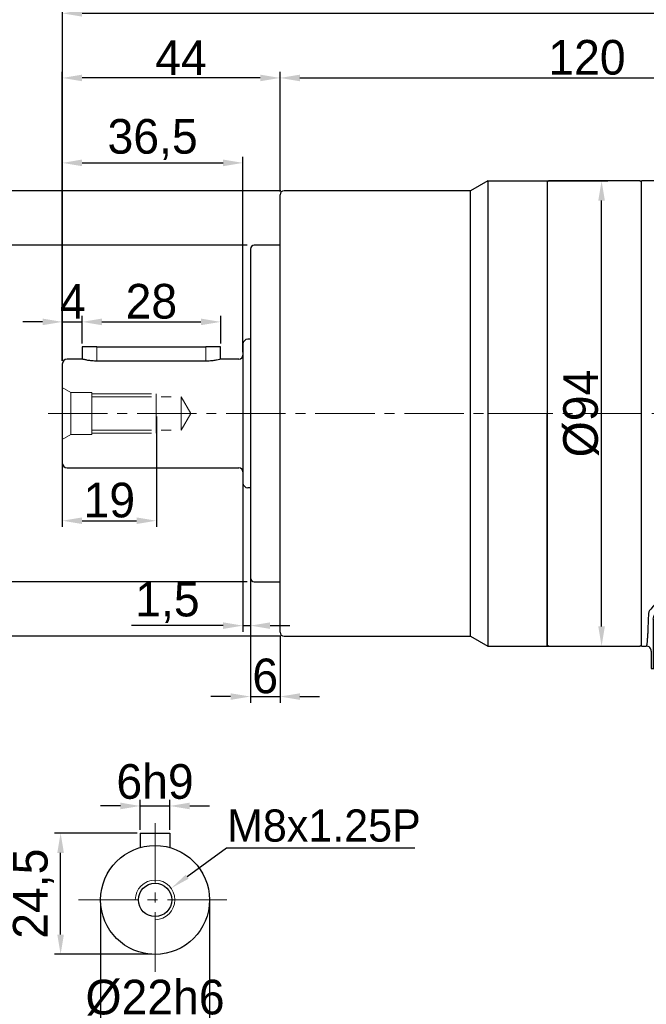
# Model space of a CAD drawing. Header units: millimetres. Extents: x 5315 to 5962, y -894 to -436.
# Tile 7 of 10: x 5550 to 5677, y -741 to -542. Entities that reach past the tile are written whole.
import ezdxf

# ---------------------------------------------------------------- set-up
doc = ezdxf.new("R2010")
doc.units = ezdxf.units.MM
doc.header["$PDSIZE"] = -5
doc.linetypes.add('点画线', pattern=[18, 12, -2, 2, -2])
doc.layers.get('0').update_dxf_attribs({"lineweight": 18})
doc.layers.get('Defpoints').update_dxf_attribs({"lineweight": 18})
for name, color, linetype, lineweight in [('7中心线层', 7, '点画线', 18), ('尺寸线层', 3, 'Continuous', 18), ('标注线', 7, 'Continuous', 18), ('粗实线', 7, 'Continuous', 40)]:
    doc.layers.add(name, color=color, linetype=linetype, lineweight=lineweight)
doc.styles.add('工程字', font='txt')
doc.dimstyles.new('DIMSTYLE_17', dxfattribs={"dimtxt": 8, "dimasz": 12, "dimexe": 0.18, "dimexo": 0.0625, "dimgap": 0.09, "dimtad": 1, "dimtih": 1, "dimtoh": 1, "dimdec": 3, "dimdsep": 46, "dimtxsty": 'Standard', "dimblk": '_CAXARROW', "dimcen": 0.09, "dimdle": 24, "dimadec": 0, "dimazin": 0, "dimtfac": 0.7, "dimtdec": 3, "dimtofl": 0, "dimtmove": 0, "dimatfit": 3, "dimfxl": 1, "dimtolj": 1, "dimarcsym": 0})
doc.dimstyles.new('ISO-25', dxfattribs={"dimtxt": 7, "dimasz": 4, "dimexe": 1.25, "dimexo": 0.625, "dimtad": 1, "dimtxsty": '工程字', "dimcen": 2, "dimdle": 8, "dimadec": 0, "dimazin": 0, "dimtfac": 1, "dimtmove": 0, "dimatfit": 3, "dimfxl": 1, "dimarcsym": 0})

# ---------------------------------------------------------------- blocks, each defined once
blk = doc.blocks.new('*X3')
at = {"layer": 'Defpoints', "color": 0}
for p in [(5723.07, -554.22), (5603.06, -577.81), (5723.07, -622.01)]:
    blk.add_point(p, dxfattribs=at)
at = {"layer": '尺寸线层', "color": 0, "lineweight": -2}
for p, q in [((5603.06, -577.18), (5603.06, -552.97)), ((5607.06, -554.22), (5719.07, -554.22)), ((5723.07, -621.38), (5723.07, -552.97))]:
    blk.add_line(p, q, dxfattribs=at)
at = {"layer": '尺寸线层', "color": 0}
for points in [[(5607.06, -553.56), (5607.06, -554.89), (5603.06, -554.22)], [(5719.07, -554.89), (5719.07, -553.56), (5723.07, -554.22)]]:
    blk.add_solid(points, dxfattribs=at)
at = {"layer": '尺寸线层', "color": 0, "insert": (5665.07, -550.1), "char_height": 7, "attachment_point": 5, "style": '工程字'}
blk.add_mtext('\\A1;120', dxfattribs=at)
blk = doc.blocks.new('*X4')
at = {"layer": 'Defpoints', "color": 0}
for p in [(5580.8, -701.29), (5574.8, -706.76), (5580.8, -706.76)]:
    blk.add_point(p, dxfattribs=at)
at = {"layer": '尺寸线层', "color": 0, "lineweight": -2}
for p, q in [((5574.8, -706.14), (5574.8, -700.04)), ((5580.8, -706.14), (5580.8, -700.04)), ((5570.8, -701.29), (5566.8, -701.29)), ((5574.8, -701.29), (5580.8, -701.29)), ((5584.8, -701.29), (5588.8, -701.29))]:
    blk.add_line(p, q, dxfattribs=at)
at = {"layer": '尺寸线层', "color": 0}
for points in [[(5570.8, -701.96), (5570.8, -700.62), (5574.8, -701.29)], [(5584.8, -700.62), (5584.8, -701.96), (5580.8, -701.29)]]:
    blk.add_solid(points, dxfattribs=at)
at = {"layer": '尺寸线层', "color": 0, "insert": (5577.8, -696.39), "char_height": 7, "attachment_point": 5, "style": '工程字'}
blk.add_mtext('\\A1;6h9', dxfattribs=at)
blk = doc.blocks.new('*X5')
at = {"layer": 'Defpoints', "color": 0}
for p in [(5566.8, -720.26), (5588.8, -720.26), (5588.8, -744.93)]:
    blk.add_point(p, dxfattribs=at)
at = {"layer": '尺寸线层', "color": 0, "lineweight": -2}
for p, q in [((5566.8, -720.89), (5566.8, -746.18)), ((5588.8, -720.89), (5588.8, -746.18)), ((5570.8, -744.93), (5584.8, -744.93))]:
    blk.add_line(p, q, dxfattribs=at)
at = {"layer": '尺寸线层', "color": 0}
for points in [[(5570.8, -744.26), (5570.8, -745.6), (5566.8, -744.93)], [(5584.8, -745.6), (5584.8, -744.26), (5588.8, -744.93)]]:
    blk.add_solid(points, dxfattribs=at)
at = {"layer": '尺寸线层', "color": 0, "insert": (5577.8, -740.03), "char_height": 7, "attachment_point": 5, "style": '工程字'}
blk.add_mtext('\\A1;%%C22h6', dxfattribs=at)
blk = doc.blocks.new('*X6')
at = {"layer": 'Defpoints', "color": 0}
for p in [(5558.72, -706.76), (5574.8, -706.76), (5577.8, -731.26)]:
    blk.add_point(p, dxfattribs=at)
at = {"layer": '尺寸线层', "color": 0, "lineweight": -2}
for p, q in [((5574.18, -706.76), (5557.47, -706.76)), ((5558.72, -727.26), (5558.72, -710.76)), ((5577.18, -731.26), (5557.47, -731.26))]:
    blk.add_line(p, q, dxfattribs=at)
at = {"layer": '尺寸线层', "color": 0}
for points in [[(5559.38, -710.76), (5558.05, -710.76), (5558.72, -706.76)], [(5558.05, -727.26), (5559.38, -727.26), (5558.72, -731.26)]]:
    blk.add_solid(points, dxfattribs=at)
at = {"layer": '尺寸线层', "color": 0, "insert": (5553.23, -719.01), "char_height": 7, "attachment_point": 5, "rotation": 90, "style": '工程字'}
blk.add_mtext('\\A1;24,5', dxfattribs=at)
blk = doc.blocks.new('_CAXARROW')
blk.add_hatch(color=0).paths.add_polyline_path([(0, 0), (-1, 0.125), (-1, -0.125)], flags=0)
blk = doc.blocks.new('*X7')
at = {"layer": 'Defpoints', "color": 0}
for p in [(5581.05, -717.92), (5574.56, -722.61)]:
    blk.add_point(p, dxfattribs=at)
at = {"layer": '尺寸线层', "color": 0, "linetype": 'ByBlock', "lineweight": -2}
for p, q in [((5592.25, -709.84), (5584.29, -715.58)), ((5630.29, -709.84), (5592.25, -709.84)), ((5577.71, -720.26), (5577.89, -720.26)), ((5577.8, -720.35), (5577.8, -720.17))]:
    blk.add_line(p, q, dxfattribs=at)
at = {"layer": '尺寸线层', "color": 0, "lineweight": -2, "xscale": 4, "yscale": 4, "zscale": 4, "rotation": 215.8218464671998}
blk.add_blockref('_CAXARROW', (5581.05, -717.92), dxfattribs=at)
at = {"layer": '尺寸线层', "color": 0, "insert": (5611.92, -705.29), "char_height": 6.5, "attachment_point": 5, "style": '工程字'}
blk.add_mtext('\\A1;M8x1.25P', dxfattribs=at)
blk = doc.blocks.new('*X25')
at = {"layer": 'Defpoints', "color": 0}
for p in [(5768.07, -541.17), (5559.07, -612.01), (5768.07, -649.81)]:
    blk.add_point(p, dxfattribs=at)
at = {"layer": '尺寸线层', "color": 0, "lineweight": -2}
for p, q in [((5559.07, -611.38), (5559.07, -539.92)), ((5768.07, -649.18), (5768.07, -539.92)), ((5563.07, -541.17), (5764.07, -541.17))]:
    blk.add_line(p, q, dxfattribs=at)
at = {"layer": '尺寸线层', "color": 0}
for points in [[(5563.07, -540.5), (5563.07, -541.84), (5559.07, -541.17)], [(5764.07, -541.84), (5764.07, -540.5), (5768.07, -541.17)]]:
    blk.add_solid(points, dxfattribs=at)
at = {"layer": '尺寸线层', "color": 0, "insert": (5663.57, -537.05), "char_height": 7, "attachment_point": 5, "style": '工程字'}
blk.add_mtext('\\A1;209', dxfattribs=at)
blk = doc.blocks.new('*X26')
at = {"layer": 'Defpoints', "color": 0}
for p in [(5597.06, -588.01), (5547.21, -656.01), (5597.06, -656.01)]:
    blk.add_point(p, dxfattribs=at)
at = {"layer": '尺寸线层', "color": 0, "lineweight": -2}
for p, q in [((5596.44, -588.01), (5545.96, -588.01)), ((5547.21, -592.01), (5547.21, -652.01)), ((5596.44, -656.01), (5545.96, -656.01))]:
    blk.add_line(p, q, dxfattribs=at)
at = {"layer": '尺寸线层', "color": 0}
for points in [[(5547.88, -592.01), (5546.54, -592.01), (5547.21, -588.01)], [(5546.54, -652.01), (5547.88, -652.01), (5547.21, -656.01)]]:
    blk.add_solid(points, dxfattribs=at)
at = {"layer": '尺寸线层', "color": 0, "insert": (5543.09, -622.01), "char_height": 7, "attachment_point": 5, "rotation": 90, "style": '工程字'}
blk.add_mtext('\\A1;%%C68h7', dxfattribs=at)
blk = doc.blocks.new('*X27')
at = {"layer": 'Defpoints', "color": 0}
for p in [(5559.06, -554.22), (5603.06, -577.81), (5559.06, -610.01)]:
    blk.add_point(p, dxfattribs=at)
at = {"layer": '尺寸线层', "color": 0, "lineweight": -2}
for p, q in [((5559.06, -609.38), (5559.06, -552.97)), ((5599.06, -554.22), (5563.06, -554.22)), ((5603.06, -577.18), (5603.06, -552.97))]:
    blk.add_line(p, q, dxfattribs=at)
at = {"layer": '尺寸线层', "color": 0}
for points in [[(5563.06, -553.56), (5563.06, -554.89), (5559.06, -554.22)], [(5599.06, -554.89), (5599.06, -553.56), (5603.06, -554.22)]]:
    blk.add_solid(points, dxfattribs=at)
at = {"layer": '尺寸线层', "color": 0, "insert": (5583.06, -550.1), "char_height": 7, "attachment_point": 5, "style": '工程字'}
blk.add_mtext('\\A1;44', dxfattribs=at)
blk = doc.blocks.new('*X28')
at = {"layer": 'Defpoints', "color": 0}
for p in [(5563.06, -603.5), (5563.06, -608.51), (5559.06, -612.01)]:
    blk.add_point(p, dxfattribs=at)
at = {"layer": '尺寸线层', "color": 0, "lineweight": -2}
for p, q in [((5559.06, -611.38), (5559.06, -602.25)), ((5563.06, -607.88), (5563.06, -602.25)), ((5555.06, -603.5), (5551.06, -603.5)), ((5559.06, -603.5), (5563.06, -603.5)), ((5567.06, -603.5), (5571.06, -603.5))]:
    blk.add_line(p, q, dxfattribs=at)
at = {"layer": '尺寸线层', "color": 0}
for points in [[(5555.06, -604.17), (5555.06, -602.83), (5559.06, -603.5)], [(5567.06, -602.83), (5567.06, -604.17), (5563.06, -603.5)]]:
    blk.add_solid(points, dxfattribs=at)
at = {"layer": '尺寸线层', "color": 0, "insert": (5561.17, -599.38), "char_height": 7, "attachment_point": 5, "style": '工程字'}
blk.add_mtext('\\A1;4', dxfattribs=at)
blk = doc.blocks.new('*X29')
at = {"layer": 'Defpoints', "color": 0}
for p in [(5591.06, -603.5), (5563.06, -608.51), (5591.06, -608.51)]:
    blk.add_point(p, dxfattribs=at)
at = {"layer": '尺寸线层', "color": 0, "lineweight": -2}
for p, q in [((5563.06, -607.88), (5563.06, -602.25)), ((5591.06, -607.88), (5591.06, -602.25)), ((5567.06, -603.5), (5587.06, -603.5))]:
    blk.add_line(p, q, dxfattribs=at)
at = {"layer": '尺寸线层', "color": 0}
for points in [[(5567.06, -602.83), (5567.06, -604.17), (5563.06, -603.5)], [(5587.06, -604.17), (5587.06, -602.83), (5591.06, -603.5)]]:
    blk.add_solid(points, dxfattribs=at)
at = {"layer": '尺寸线层', "color": 0, "insert": (5577.06, -599.38), "char_height": 7, "attachment_point": 5, "style": '工程字'}
blk.add_mtext('\\A1;28', dxfattribs=at)
blk = doc.blocks.new('*X30')
at = {"layer": 'Defpoints', "color": 0}
for p in [(5595.56, -571.38), (5595.56, -610.21), (5559.06, -612.01)]:
    blk.add_point(p, dxfattribs=at)
at = {"layer": '尺寸线层', "color": 0, "lineweight": -2}
for p, q in [((5559.06, -611.38), (5559.06, -570.13)), ((5595.56, -609.59), (5595.56, -570.13)), ((5563.06, -571.38), (5591.56, -571.38))]:
    blk.add_line(p, q, dxfattribs=at)
at = {"layer": '尺寸线层', "color": 0}
for points in [[(5563.06, -570.71), (5563.06, -572.05), (5559.06, -571.38)], [(5591.56, -572.05), (5591.56, -570.71), (5595.56, -571.38)]]:
    blk.add_solid(points, dxfattribs=at)
at = {"layer": '尺寸线层', "color": 0, "insert": (5577.31, -566.67), "char_height": 7, "attachment_point": 5, "style": '工程字'}
blk.add_mtext('\\A1;36,5', dxfattribs=at)
blk = doc.blocks.new('*X31')
at = {"layer": 'Defpoints', "color": 0}
for p in [(5559.06, -621.38), (5578.06, -622.01), (5578.06, -643.67)]:
    blk.add_point(p, dxfattribs=at)
at = {"layer": '尺寸线层', "color": 0, "lineweight": -2}
for p, q in [((5559.06, -622.01), (5559.06, -644.92)), ((5578.06, -622.63), (5578.06, -644.92)), ((5563.06, -643.67), (5574.06, -643.67))]:
    blk.add_line(p, q, dxfattribs=at)
at = {"layer": '尺寸线层', "color": 0}
for points in [[(5563.06, -643), (5563.06, -644.33), (5559.06, -643.67)], [(5574.06, -644.33), (5574.06, -643), (5578.06, -643.67)]]:
    blk.add_solid(points, dxfattribs=at)
at = {"layer": '尺寸线层', "color": 0, "insert": (5568.56, -639.54), "char_height": 7, "attachment_point": 5, "style": '工程字'}
blk.add_mtext('\\A1;19', dxfattribs=at)
blk = doc.blocks.new('*X32')
at = {"layer": 'Defpoints', "color": 0}
for p in [(5595.56, -634.53), (5597.06, -639.45), (5597.06, -664.86)]:
    blk.add_point(p, dxfattribs=at)
at = {"layer": '尺寸线层', "color": 0, "lineweight": -2}
for p, q in [((5595.56, -635.15), (5595.56, -666.11)), ((5597.06, -640.07), (5597.06, -666.11)), ((5591.56, -664.86), (5573.05, -664.86)), ((5595.56, -664.86), (5597.06, -664.86)), ((5601.06, -664.86), (5605.06, -664.86))]:
    blk.add_line(p, q, dxfattribs=at)
at = {"layer": '尺寸线层', "color": 0}
for points in [[(5591.56, -665.53), (5591.56, -664.2), (5595.56, -664.86)], [(5601.06, -664.2), (5601.06, -665.53), (5597.06, -664.86)]]:
    blk.add_solid(points, dxfattribs=at)
at = {"layer": '尺寸线层', "color": 0, "insert": (5580.3, -660.15), "char_height": 7, "attachment_point": 5, "style": '工程字'}
blk.add_mtext('\\A1;1,5', dxfattribs=at)
blk = doc.blocks.new('*X33')
at = {"layer": 'Defpoints', "color": 0}
for p in [(5597.06, -654.26), (5603.06, -666.21), (5603.06, -679.19)]:
    blk.add_point(p, dxfattribs=at)
at = {"layer": '尺寸线层', "color": 0, "lineweight": -2}
for p, q in [((5597.06, -654.88), (5597.06, -680.44)), ((5603.06, -666.83), (5603.06, -680.44)), ((5593.06, -679.19), (5589.06, -679.19)), ((5597.06, -679.19), (5603.06, -679.19)), ((5607.06, -679.19), (5611.06, -679.19))]:
    blk.add_line(p, q, dxfattribs=at)
at = {"layer": '尺寸线层', "color": 0}
for points in [[(5593.06, -679.86), (5593.06, -678.53), (5597.06, -679.19)], [(5607.06, -678.53), (5607.06, -679.86), (5603.06, -679.19)]]:
    blk.add_solid(points, dxfattribs=at)
at = {"layer": '尺寸线层', "color": 0, "insert": (5600.06, -675.07), "char_height": 7, "attachment_point": 5, "style": '工程字'}
blk.add_mtext('\\A1;6', dxfattribs=at)
blk = doc.blocks.new('*X34')
at = {"layer": 'Defpoints', "color": 0}
for p in [(5603.86, -577.01), (5534.19, -667.01), (5603.86, -667.01)]:
    blk.add_point(p, dxfattribs=at)
at = {"layer": '尺寸线层', "color": 0, "lineweight": -2}
for p, q in [((5603.24, -577.01), (5532.94, -577.01)), ((5534.19, -581.01), (5534.19, -663.01)), ((5603.24, -667.01), (5532.94, -667.01))]:
    blk.add_line(p, q, dxfattribs=at)
at = {"layer": '尺寸线层', "color": 0}
for points in [[(5534.86, -581.01), (5533.53, -581.01), (5534.19, -577.01)], [(5533.53, -663.01), (5534.86, -663.01), (5534.19, -667.01)]]:
    blk.add_solid(points, dxfattribs=at)
at = {"layer": '尺寸线层', "color": 0, "insert": (5530.07, -623.18), "char_height": 7, "attachment_point": 5, "rotation": 90, "style": '工程字'}
blk.add_mtext('\\A1;%%C90', dxfattribs=at)
blk = doc.blocks.new('*D41')
at = {"layer": 'Defpoints', "color": 0}
for p in [(5651.06, -575.01), (5668.02, -575.01), (5651.06, -669.01)]:
    blk.add_point(p, dxfattribs=at)
at = {"layer": '尺寸线层', "color": 0, "lineweight": -2}
for p, q in [((5651.69, -575.01), (5669.27, -575.01)), ((5668.02, -665.01), (5668.02, -579.01)), ((5651.69, -669.01), (5669.27, -669.01))]:
    blk.add_line(p, q, dxfattribs=at)
at = {"layer": '尺寸线层', "color": 0}
for points in [[(5668.69, -579.01), (5667.36, -579.01), (5668.02, -575.01)], [(5667.36, -665.01), (5668.69, -665.01), (5668.02, -669.01)]]:
    blk.add_solid(points, dxfattribs=at)
at = {"layer": '尺寸线层', "color": 0, "insert": (5663.9, -622.01), "char_height": 7, "attachment_point": 5, "rotation": 90, "style": '工程字'}
blk.add_mtext('\\A1;%%c94', dxfattribs=at)
blk = doc.blocks.new('90L1')
at = {"color": 7, "linetype": 'Continuous', "lineweight": 30}
for p, q in [((40.05, 94), (0, 94)), ((0, 0), (0, 94)), ((41, 79), (41, 83.5)), ((41.98, 77.97), (41.63, 78.08)), ((47, 78), (42, 78)), ((78, 21.2), (78, 47)), ((78.08, 20.82), (77.97, 21.17)), ((78.08, 20.82), (77.97, 21.17)), ((91, 20.2), (79, 20.2)), ((92, 19.2), (92, -4.5)), ((0, 0), (1, 0)), ((2, -1), (2, -4.5)), ((2, -4.5), (2.42, -4.5)), ((2.42, -4.5), (2.82, -4.5)), ((22.31, -4.5), (2.82, -4.5)), ((22.31, -4.5), (23.76, -4.5)), ((70.24, -4.5), (23.76, -4.5)), ((70.24, -4.5), (71.69, -4.5)), ((91.18, -4.5), (71.69, -4.5)), ((91.18, -4.5), (91.58, -4.5)), ((92, -4.5), (91.58, -4.5))]:
    blk.add_line(p, q, dxfattribs=at)
at = {"color": 7, "linetype": 'Continuous', "lineweight": 25}
for p, q in [((42, 78), (41.98, 77.95)), ((41.98, 77.95), (42, 78)), ((40.44, 30.06), (40.44, 47)), ((23.76, -4.5), (23.76, 33.03)), ((39.23, 32.96), (40.23, 32.96)), ((40.23, 32.96), (40.23, 21.43)), ((22.25, -4.5), (22.25, 30.71)), ((41.44, 28.67), (47, 28.67)), ((47, 24.08), (41.44, 24.08)), ((40.44, 21.64), (40.44, 22.69)), ((40.23, 21.43), (40.44, 21.64)), ((77.95, 21.18), (78, 21.2)), ((78, 21.2), (77.95, 21.18)), ((90.58, 19.78), (91, 20.2)), ((42.44, 19.64), (42.23, 19.43)), ((42.23, 19.43), (70.24, 19.43)), ((47, 19.64), (42.44, 19.64)), ((70.24, 18.43), (70.24, 19.43)), ((70.24, 18.43), (70.24, -4.5)), ((71.69, -4.5), (71.69, 18.43)), ((92, 19.2), (91.58, 18.78)), ((91.58, -4.5), (91.58, 18.78)), ((2.42, 5.46), (2.42, -4.5)), ((1.03, 0.06), (1, 0))]:
    blk.add_line(p, q, dxfattribs=at)
at = {"color": 7, "linetype": 'Continuous', "lineweight": 25, "flags": 128}
blk.add_lwpolyline([(71.69, 18.43), (71.68, 18.63), (71.65, 18.81), (71.61, 18.98), (71.55, 19.14), (71.47, 19.26), (71.39, 19.35), (71.3, 19.41), (71.21, 19.43)], dxfattribs=at)
at = {"color": 7, "linetype": 'Continuous', "lineweight": 30}
blk.add_arc((47, 47), 31, 0, 90, dxfattribs=at)
at = {"color": 7, "linetype": 'Continuous', "lineweight": 25}
blk.add_arc((90.58, 18.78), 1, 0.0204, 89.9796, dxfattribs=at)
at = {"color": 7, "linetype": 'Continuous', "lineweight": 30}
for centre, major_axis, ratio, start_param, end_param in [((41, 88.25), (0, 4.75), 0.017455, 0, 3.141593), ((91, 19.2), (-0.707, -0.707), 0.999695, 2.356347, 3.926839)]:
    blk.add_ellipse(centre, major_axis=major_axis, ratio=ratio, start_param=start_param, end_param=end_param, dxfattribs=at)
at = {"color": 7, "linetype": 'Continuous', "lineweight": 25}
for centre, major_axis, start_param, end_param in [((41, 47), (0, 32), 0.000545, 1.570796), ((40.38, 26.38), (0, 5.25), 3.934749, 5.490029), ((47, 20.2), (32, 0), 4.712389, 6.28264), ((70.24, 19.46), (2, 0), 4.712389, 5.217749), ((88.58, 19.78), (2, 0), 5.760077, 6.265732)]:
    blk.add_ellipse(centre, major_axis=major_axis, ratio=0.017455, start_param=start_param, end_param=end_param, dxfattribs=at)
for centre in [(40.38, 67.62), (40.38, 26.38)]:
    blk.add_ellipse(centre, major_axis=(0, 4.75), ratio=0.017455, dxfattribs=at)
at = {"color": 7, "linetype": 'Continuous', "lineweight": 30}
for points, knots in [([(41, 93), (41, 93.03), (41, 93.1), (40.98, 93.21), (40.95, 93.31), (40.91, 93.42), (40.86, 93.52), (40.79, 93.62), (40.69, 93.73), (40.55, 93.84), (40.37, 93.93), (40.19, 93.99), (40.06, 94), (40, 94)], [0, 0, 0, 0, 0.065024, 0.132693, 0.202769, 0.274936, 0.348809, 0.423936, 0.499817, 0.631217, 0.759894, 0.883437, 1, 1, 1, 1]), ([(41, 79), (41, 78.97), (41, 78.91), (41.02, 78.81), (41.04, 78.72), (41.07, 78.63), (41.11, 78.54), (41.16, 78.45), (41.22, 78.37), (41.32, 78.26), (41.55, 78.07), (41.81, 78.03), (42, 78)], [0, 0, 0, 0, 0.058338, 0.118419, 0.180044, 0.242977, 0.306946, 0.371648, 0.436761, 0.501948, 0.646519, 1, 1, 1, 1]), ([(78, 21.2), (78, 21.16), (78, 21.1), (78.02, 21), (78.04, 20.91), (78.07, 20.83), (78.1, 20.76), (78.13, 20.7), (78.17, 20.64), (78.2, 20.6), (78.23, 20.56), (78.25, 20.53), (78.27, 20.51), (78.28, 20.5), (78.34, 20.44), (78.45, 20.36), (78.62, 20.26), (78.81, 20.21), (78.94, 20.2), (79, 20.2)], [0, 0, 0, 0, 0.064862, 0.126982, 0.185674, 0.240346, 0.290512, 0.335791, 0.3759, 0.41064, 0.439882, 0.463548, 0.481595, 0.494004, 0.500769, 0.630342, 0.758307, 0.882197, 1, 1, 1, 1]), ([(2, -1), (2, -0.88), (1.98, -0.75), (1.88, -0.51), (1.8, -0.39), (1.61, -0.2), (1.49, -0.12), (1.24, -0.02), (1.12, 0), (1, 0)], [0, 0, 0, 0, 0.25, 0.25, 0.5, 0.5, 0.75, 0.75, 1, 1, 1, 1])]:
    blk.add_open_spline(points, degree=3, knots=knots, dxfattribs=at)
at = {"color": 7, "linetype": 'Continuous', "lineweight": 25}
for points, knots in [([(41, 93), (41, 93), (40.99, 93), (40.98, 92.98), (40.97, 92.96), (40.95, 92.93), (40.94, 92.88), (40.93, 92.83), (40.92, 92.77), (40.9, 92.62), (40.86, 92.34), (40.82, 91.8), (40.77, 91.11), (40.71, 90), (40.64, 88.25), (40.56, 85.59), (40.48, 82.41), (40.42, 78.76), (40.36, 74.68), (40.3, 70.24), (40.26, 65.48), (40.23, 60.47), (40.21, 55.28), (40.2, 50.86), (40.2, 47.31), (40.2, 44.65), (40.2, 41.99), (40.21, 39.79), (40.21, 38.04), (40.22, 36.74), (40.22, 35.44), (40.23, 34.59), (40.23, 34.16)], [0, 0, 0, 0, 0.007821, 0.015638, 0.023451, 0.031263, 0.039075, 0.046889, 0.054707, 0.062529, 0.093786, 0.12505, 0.156307, 0.18757, 0.250063, 0.312555, 0.375047, 0.437537, 0.500026, 0.562514, 0.625001, 0.687488, 0.749973, 0.812459, 0.843711, 0.87497, 0.906222, 0.937482, 0.953116, 0.968739, 0.984363, 1, 1, 1, 1]), ([(39.23, 33.88), (39.35, 33.88), (39.47, 33.89), (39.72, 33.91), (39.83, 33.94), (40.03, 33.99), (40.1, 34.02), (40.2, 34.09), (40.23, 34.13), (40.23, 34.16)], [0, 0, 0, 0, 0.25, 0.25, 0.5, 0.5, 0.75, 0.75, 1, 1, 1, 1]), ([(39.23, 32.96), (39.23, 33.02), (39.23, 33.14), (39.23, 33.33), (39.23, 33.52), (39.23, 33.7), (39.23, 33.82), (39.23, 33.88)], [0, 0, 0, 0, 0.201426, 0.402464, 0.602785, 0.802068, 1, 1, 1, 1]), ([(23.76, 33.81), (23.38, 33.81), (23.04, 33.68), (22.48, 33.37), (22.25, 33.17), (21.62, 32.57), (21.3, 32.13), (21.01, 31.69)], [0, 0, 0, 0, 0.25, 0.25, 0.5, 0.5, 1, 1, 1, 1]), ([(22.31, 30.82), (22.46, 31.28), (22.64, 31.74), (22.97, 32.37), (23.09, 32.57), (23.39, 32.9), (23.56, 33.03), (23.76, 33.03)], [0, 0, 0, 0, 0.5, 0.5, 0.75, 0.75, 1, 1, 1, 1]), ([(21.01, 31.69), (19.4, 29.24), (17.71, 26.95), (14.33, 22.51), (12.64, 20.38), (9.35, 16.27), (7.74, 14.29), (4.71, 10.66), (3.27, 8.98), (1.89, 7.48)], [0, 0, 0, 0, 0.25, 0.25, 0.5, 0.5, 0.75, 0.75, 1, 1, 1, 1]), ([(2.82, 6.57), (4.17, 8.11), (5.66, 9.74), (8.85, 13.26), (10.55, 15.16), (13.99, 19.19), (15.73, 21.32), (19.12, 25.84), (20.78, 28.23), (22.31, 30.82)], [0, 0, 0, 0, 0.25, 0.25, 0.5, 0.5, 0.75, 0.75, 1, 1, 1, 1]), ([(41.44, 28.67), (41.42, 28.67), (41.37, 28.67), (41.31, 28.68), (41.24, 28.71), (41.17, 28.74), (41.11, 28.78), (41.04, 28.83), (40.94, 28.92), (40.82, 29.06), (40.69, 29.26), (40.58, 29.46), (40.51, 29.67), (40.45, 29.87), (40.45, 30), (40.44, 30.06)], [0, 0, 0, 0, 0.031385, 0.063308, 0.096426, 0.131328, 0.168518, 0.208413, 0.251353, 0.369451, 0.501179, 0.624667, 0.75058, 0.877516, 1, 1, 1, 1]), ([(47, 28.67), (47.13, 28.67), (47.39, 28.66), (47.78, 28.65), (48.16, 28.63), (48.53, 28.59), (48.89, 28.55), (49.24, 28.5), (49.58, 28.43), (49.91, 28.36), (50.41, 28.24), (51.04, 28.03), (51.68, 27.72), (52.15, 27.4), (52.45, 27.09), (52.64, 26.75), (52.7, 26.42), (52.67, 26.13), (52.57, 25.87), (52.39, 25.61), (52.12, 25.34), (51.69, 25.03), (51.06, 24.72), (50.34, 24.49), (49.66, 24.33), (49.03, 24.22), (48.38, 24.14), (47.7, 24.09), (47.24, 24.09), (47, 24.08)], [0, 0, 0, 0, 0.029948, 0.05926, 0.087957, 0.116057, 0.143584, 0.170561, 0.197012, 0.222964, 0.248444, 0.315224, 0.373054, 0.411611, 0.444247, 0.472615, 0.499182, 0.518635, 0.538874, 0.561049, 0.591087, 0.625231, 0.683254, 0.750424, 0.796795, 0.844791, 0.894568, 0.946263, 1, 1, 1, 1]), ([(40.44, 22.69), (40.44, 22.72), (40.45, 22.78), (40.46, 22.88), (40.48, 22.98), (40.52, 23.12), (40.58, 23.29), (40.69, 23.49), (40.82, 23.69), (40.96, 23.85), (41.09, 23.96), (41.2, 24.03), (41.32, 24.08), (41.4, 24.08), (41.44, 24.08)], [0, 0, 0, 0, 0.060844, 0.122585, 0.185436, 0.249599, 0.375421, 0.498985, 0.630237, 0.748857, 0.821983, 0.886548, 0.944856, 1, 1, 1, 1]), ([(40.23, 21.43), (40.23, 21.38), (40.23, 21.29), (40.25, 21.14), (40.28, 21), (40.31, 20.87), (40.36, 20.73), (40.41, 20.6), (40.47, 20.47), (40.55, 20.35), (40.63, 20.23), (40.72, 20.12), (40.82, 20.01), (40.92, 19.92), (41.03, 19.83), (41.15, 19.75), (41.27, 19.67), (41.4, 19.61), (41.53, 19.55), (41.67, 19.51), (41.81, 19.47), (41.95, 19.45), (42.09, 19.43), (42.18, 19.43), (42.23, 19.43)], [0, 0, 0, 0, 0.045464, 0.090925, 0.136383, 0.18184, 0.227295, 0.272748, 0.3182, 0.363651, 0.409101, 0.454551, 0.5, 0.545449, 0.590899, 0.636349, 0.6818, 0.727252, 0.772705, 0.81816, 0.863617, 0.909075, 0.954536, 1, 1, 1, 1]), ([(42.44, 19.64), (42.18, 19.64), (41.92, 19.69), (41.43, 19.89), (41.21, 20.04), (40.84, 20.41), (40.69, 20.63), (40.49, 21.12), (40.44, 21.38), (40.44, 21.64)], [0, 0, 0, 0, 0.25, 0.25, 0.5, 0.5, 0.75, 0.75, 1, 1, 1, 1]), ([(71.21, 19.43), (71.4, 19.44), (71.8, 19.44), (72.38, 19.45), (72.97, 19.45), (73.54, 19.46), (74.11, 19.46), (74.68, 19.47), (75.24, 19.48), (75.8, 19.48), (76.35, 19.49), (77.63, 19.51), (79.57, 19.53), (82.07, 19.57), (84.4, 19.62), (86.14, 19.65), (87.36, 19.68), (88.15, 19.7), (88.9, 19.72), (89.63, 19.74), (90.08, 19.75), (90.31, 19.76)], [0, 0, 0, 0, 0.025027, 0.050037, 0.075033, 0.10002, 0.125003, 0.149986, 0.174975, 0.199973, 0.224986, 0.250017, 0.374994, 0.499993, 0.624972, 0.749974, 0.800012, 0.849997, 0.899966, 0.949954, 1, 1, 1, 1])]:
    blk.add_open_spline(points, degree=3, knots=knots, dxfattribs=at)
for points in [[(39.23, 33.88), (34.07, 33.84), (28.92, 33.81), (23.76, 33.81)], [(40.23, 34.16), (40.23, 33.77), (40.23, 33.36), (40.23, 32.96)], [(23.76, 33.03), (23.76, 33.3), (23.76, 33.56), (23.76, 33.81)], [(23.76, 33.03), (28.92, 33.03), (34.08, 33), (39.23, 32.96)], [(1.89, 7.48), (1.56, 7.11), (1.43, 6.71), (1.42, 6.32)], [(2.42, 5.46), (2.43, 5.86), (2.58, 6.2), (2.82, 6.57)]]:
    blk.add_open_spline(points, degree=3, dxfattribs=at)
at = {"linetype": 'Continuous', "lineweight": 25}
blk.add_open_spline([(1.42, 6.32), (1.41, 5.97), (1.38, 5.21), (1.34, 4.14), (1.3, 3.09), (1.25, 2.12), (1.19, 1.25), (1.13, 0.57), (1.08, 0.14), (1.04, 0.08), (1.03, 0.06)], degree=3, knots=[0, 0, 0, 0, 0.094814, 0.200492, 0.317033, 0.444435, 0.582698, 0.731821, 0.891802, 1, 1, 1, 1], dxfattribs=at)

msp = doc.modelspace()

# ---------------------------------------------------------------- linework, layer by layer
at = {"color": 7, "linetype": 'Continuous', "lineweight": 15}
for p, q in [((5657.0611, -575.0095), (5645.0611, -575.0095)), ((5657.0611, -622.0095), (5645.0695, -622.0095))]:
    msp.add_line(p, q, dxfattribs=at)
at = {"layer": '7中心线层'}
for p, q in [((5566.0568, -611.4265), (5566.0568, -608.5095)), ((5588.0568, -608.5095), (5588.0568, -611.4265)), ((5559.0568, -616.7595), (5560.7888, -617.7595)), ((5560.7888, -617.7595), (5565.0568, -617.7595)), ((5560.7888, -617.7595), (5560.7888, -626.2595)), ((5565.0568, -622.0095), (5565.0568, -617.7595)), ((5565.0568, -618.0095), (5578.0568, -618.0095)), ((5578.0568, -622.0095), (5578.0568, -618.0095)), ((5565.0568, -618.6345), (5583.0568, -618.6345)), ((5585.0053, -622.0095), (5583.0568, -618.6345)), ((5583.0568, -618.6345), (5583.0568, -625.3845)), ((5556.1778, -622.0095), (5723.0652, -622.0095)), ((5565.0568, -622.0095), (5565.0568, -626.2595)), ((5578.0568, -622.0095), (5578.0568, -626.0095)), ((5585.0053, -622.0095), (5583.0568, -625.3845)), ((5559.0568, -627.2595), (5560.7888, -626.2595)), ((5560.7888, -626.2595), (5565.0568, -626.2595)), ((5565.0568, -625.3845), (5583.0568, -625.3845)), ((5565.0568, -626.0095), (5578.0568, -626.0095))]:
    msp.add_line(p, q, dxfattribs=at)
at = {"layer": '7中心线层', "color": 0}
for p, q in [((5577.8049, -704.7642), (5577.8049, -735.7642)), ((5562.3049, -720.2642), (5593.3049, -720.2642))]:
    msp.add_line(p, q, dxfattribs=at)
at = {"layer": '标注线', "color": 0}
msp.add_arc((5577.8049, -720.2642), 4, 270, 180, dxfattribs=at)
at = {"layer": '粗实线', "lineweight": 30}
for p, q in [((5645.0611, -575.0095), (5641.5611, -577.0095)), ((5645.0611, -575.0095), (5657.0611, -575.0095)), ((5645.0611, -575.0095), (5645.0611, -622.0095)), ((5657.0611, -575.0095), (5657.0611, -622.0095)), ((5657.0611, -575.0095), (5657.0611, -622.0095)), ((5603.0611, -589.7311), (5603.0611, -577.8095)), ((5641.5611, -577.0095), (5603.8611, -577.0095)), ((5641.5611, -583.0383), (5641.5611, -577.0095)), ((5641.5611, -667.0095), (5641.5611, -583.0383)), ((5603.0611, -588.0097), (5597.8611, -588.0097)), ((5597.0611, -588.8097), (5597.0611, -590.0299)), ((5597.0611, -589.2226), (5597.0611, -622.0095)), ((5603.0611, -666.2095), (5603.0611, -589.7311)), ((5563.0568, -608.5095), (5563.0568, -611.0095)), ((5566.0568, -608.5095), (5563.0568, -608.5095)), ((5566.0568, -608.5095), (5588.0568, -608.5095)), ((5591.0568, -608.5095), (5588.0568, -608.5095)), ((5591.0568, -611.0095), (5591.0568, -608.5095)), ((5595.5568, -608.0095), (5595.5568, -622.0095)), ((5597.0611, -607.0095), (5596.5568, -607.0095)), ((5559.0568, -612.0095), (5559.0568, -622.0095)), ((5563.0568, -611.0095), (5560.0568, -611.0095)), ((5588.0568, -611.4265), (5566.0568, -611.4265)), ((5594.7568, -611.0095), (5591.0568, -611.0095)), ((5559.0568, -622.0095), (5559.0568, -632.0095)), ((5595.5568, -622.0095), (5595.5568, -636.0095)), ((5597.0611, -622.0095), (5597.0611, -655.0455)), ((5645.0611, -622.0095), (5645.0611, -669.0095)), ((5657.0611, -669.0094), (5657.0611, -622.0095)), ((5560.0568, -633.0095), (5594.7568, -633.0095)), ((5597.0611, -637.0095), (5596.5568, -637.0095)), ((5597.8611, -656.0092), (5603.0611, -656.0092)), ((5603.8611, -667.0095), (5641.5611, -667.0095)), ((5641.5611, -667.0095), (5645.0611, -669.0095)), ((5645.0611, -669.0094), (5657.0611, -669.0094)), ((5645.0611, -669.0095), (5657.0611, -669.0095))]:
    msp.add_line(p, q, dxfattribs=at)
at = {"layer": '粗实线', "color": 0, "linetype": 'Continuous', "lineweight": 30}
for p, q in [((5657.0611, -575.0095), (5657.0611, -669.0095)), ((5657.3611, -575.0095), (5657.0611, -575.3095)), ((5675.7611, -575.0095), (5657.3611, -575.0095)), ((5676.0611, -575.3095), (5675.7611, -575.0095)), ((5676.0611, -669.0095), (5676.0611, -575.0095)), ((5657.0611, -668.7095), (5657.3611, -669.0095)), ((5657.3611, -669.0095), (5675.7611, -669.0095)), ((5675.7611, -669.0095), (5676.0611, -668.7095))]:
    msp.add_line(p, q, dxfattribs=at)
at = {"layer": '粗实线', "linetype": 'Continuous', "lineweight": 30}
for p, q in [((5574.8049, -706.7642), (5574.8049, -709.6812)), ((5574.8049, -706.7642), (5580.8049, -706.7642)), ((5580.8049, -706.7642), (5580.8049, -709.6812))]:
    msp.add_line(p, q, dxfattribs=at)
for radius in [11, 3.375]:
    msp.add_circle((5577.8049, -720.2642), radius, dxfattribs=at)
at = {"layer": '粗实线', "lineweight": 30}
for centre, radius, start, end in [((5603.8611, -577.8095), 0.8, 90, 180), ((5597.8611, -588.8097), 0.8, 90, 180), ((5596.5568, -608.0095), 1, 90, 180), ((5594.7568, -610.2095), 0.8, 270, 0), ((5560.0568, -612.0095), 1, 90, 180), ((5560.0568, -632.0095), 1, 180, 270), ((5594.7568, -633.8095), 0.8, 0, 90), ((5596.5568, -636.0095), 1, 180, 270), ((5597.8611, -655.2092), 0.8, 180, 270), ((5603.8611, -666.2095), 0.8, 180, 270)]:
    msp.add_arc(centre, radius, start, end, dxfattribs=at)
for points, knots in [([(5566.0568, -611.4265), (5565.7267, -611.4172), (5565.0667, -611.3987), (5564.1808, -611.2696), (5563.5019, -611.1274), (5563.1004, -611.0215), (5563.0942, -611.0197), (5563.0917, -611.0189)], [0, 0, 0, 0, 0.62836919, 1.25615913, 1.89882432, 2.55207418, 3.00147853, 3.00147853, 3.00147853, 3.00147853]), ([(5591.0219, -611.0189), (5591.032, -611.0162), (5591.0757, -611.0044), (5590.8231, -611.0732), (5590.2871, -611.2007), (5589.4739, -611.3444), (5588.6797, -611.4189), (5588.1977, -611.4247), (5588.0568, -611.4265)], [0, 0, 0, 0, 0.19056425, 0.81951782, 1.45509526, 2.11102939, 2.77110426, 3.04387368, 3.04387368, 3.04387368, 3.04387368])]:
    msp.add_open_spline(points, degree=3, knots=knots, dxfattribs=at)

# ---------------------------------------------------------------- block references
at = {"layer": '标注线'}
msp.add_blockref('90L1', (5676.0611, -669.0095), dxfattribs=at)

# ---------------------------------------------------------------- dimensions: what is measured, and where the dimension line sits
at = {"layer": '尺寸线层'}
for base, p1, p2, picture, middle in [((5768.0652, -541.1705), (5559.0652, -612.0095), (5768.0652, -649.8074), '*X25', (5663.5652, -537.0455)), ((5595.5568, -571.3787), (5559.0568, -612.0095), (5595.5568, -610.2107), '*X30', (5577.3068, -566.6671)), ((5591.0568, -603.5004), (5563.0568, -608.5095), (5591.0568, -608.5095), '*X29', (5577.0568, -599.3754)), ((5578.0568, -643.6674), (5559.0568, -621.3845), (5578.0568, -622.0095), '*X31', (5568.5568, -639.5424)), ((5603.0611, -679.1936), (5597.0611, -654.2589), (5603.0611, -666.2095), '*X33', (5600.0611, -675.0686))]:
    dim = msp.add_linear_dim(base=base, p1=p1, p2=p2, dimstyle='ISO-25', override={"dimsah": 1, "dimtolj": 1, "dimtzin": 8}, dxfattribs=at)
    dim.commit()
    dim.dimension.update_dxf_attribs({"geometry": picture, "text_midpoint": middle})
for base, p1, p2, picture, middle in [((5559.0611, -554.2235), (5603.0611, -577.8095), (5559.0611, -610.0095), '*X27', (5583.0611, -554.2235)), ((5723.0652, -554.2235), (5603.0611, -577.8095), (5723.0652, -622.0095), '*X3', (5665.0716, -554.2235)), ((5563.0568, -603.5004), (5559.0568, -612.0095), (5563.0568, -608.5095), '*X28', (5561.1659, -603.5004)), ((5597.0611, -664.8649), (5595.5568, -634.5292), (5597.0611, -639.4492), '*X32', (5580.3033, -664.8649))]:
    dim = msp.add_linear_dim(base=base, p1=p1, p2=p2, dimstyle='ISO-25', override={"dimsah": 1, "dimtolj": 1, "dimtzin": 8}, dxfattribs=at)
    dim.commit()
    dim.dimension.update_dxf_attribs({"geometry": picture, "text_midpoint": middle, "dimtype": 160})
dim = msp.add_linear_dim(base=(5668.0242, -575.0095), p1=(5651.0611, -669.0094), p2=(5651.0611, -575.0095), angle=90, text='%%c<>', dimstyle='ISO-25', override={"dimpost": '<>', "dimtvp": 0.1, "dimtolj": 1}, dxfattribs=at)
dim.commit()
dim.dimension.update_dxf_attribs({"geometry": '*D41', "text_midpoint": (5663.8992, -622.0094)})
for base, p1, p2, text, picture, middle in [((5534.1948, -667.0095), (5603.8611, -577.0095), (5603.8611, -667.0095), '%%C<>', '*X34', (5534.1948, -623.1832)), ((5547.2107, -656.0095), (5597.0611, -588.0095), (5597.0611, -656.0095), '%%C<>h7', '*X26', (5547.2107, -622.0095))]:
    dim = msp.add_linear_dim(base=base, p1=p1, p2=p2, angle=90, text=text, dimstyle='ISO-25', override={"dimsah": 1, "dimtolj": 1}, dxfattribs=at)
    dim.commit()
    dim.dimension.update_dxf_attribs({"geometry": picture, "text_midpoint": middle, "dimtype": 160})
for base, p1, p2, text, picture, middle in [((5580.8049, -701.2916), (5574.8049, -706.7642), (5580.8049, -706.7642), '<>h9', '*X4', (5577.8049, -701.2916)), ((5588.8049, -744.9315), (5566.8049, -720.2642), (5588.8049, -720.2642), '%%C<>h6', '*X5', (5577.8049, -744.9315))]:
    dim = msp.add_linear_dim(base=base, p1=p1, p2=p2, text=text, dimstyle='ISO-25', override={"dimgap": 1.4, "dimsah": 1, "dimtolj": 1}, dxfattribs=at)
    dim.commit()
    dim.dimension.update_dxf_attribs({"geometry": picture, "text_midpoint": middle, "dimtype": 160})
at = {"layer": '尺寸线层', "linetype": 'ByBlock'}
dim = msp.add_diameter_dim_2p(p1=(5574.5615, -722.6053), p2=(5581.0482, -717.9232), text='M8x1.25P', dimstyle='DIMSTYLE_17', override={"dimtxt": 6.5, "dimasz": 4, "dimgap": 1.3, "dimpost": '%%C<>', "dimtxsty": '工程字', "dimsah": 1, "dimdle": 8}, dxfattribs=at)
dim.commit()
dim.dimension.update_dxf_attribs({"geometry": '*X7', "text_midpoint": (5611.9193, -709.8413), "dimtype": 163})
at = {"layer": '尺寸线层'}
dim = msp.add_linear_dim(base=(5558.7171, -706.7642), p1=(5577.8049, -731.2642), p2=(5574.8049, -706.7642), angle=90, dimstyle='ISO-25', override={"dimgap": 1.4, "dimsah": 1, "dimtolj": 1, "dimtzin": 8}, dxfattribs=at)
dim.commit()
dim.dimension.update_dxf_attribs({"geometry": '*X6', "text_midpoint": (5553.2305, -719.0142)})

doc.saveas('drawing.dxf')
